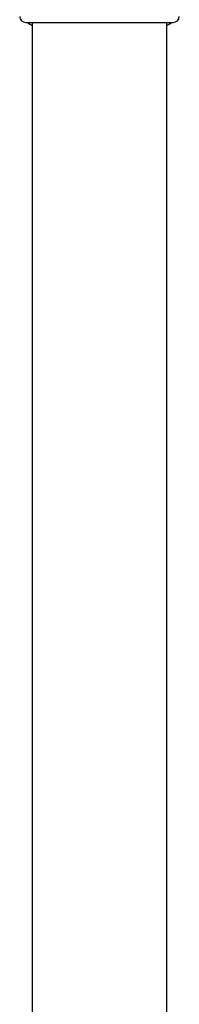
# Model space of a CAD drawing. Header units: millimetres. Extents: x 8 to 1762, y 12 to 2803.
# Tile 103 of 119: x 882 to 908, y 2462 to 2622. Entities that reach past the tile are written whole.
import ezdxf

# ---------------------------------------------------------------- set-up
doc = ezdxf.new("R2010")
doc.units = ezdxf.units.MM

msp = doc.modelspace()

# ---------------------------------------------------------------- linework, layer by layer
at = {"color": 7, "linetype": 'Continuous', "lineweight": 30}
for p, q in [((883.42, 2621.93), (895.42, 2621.93)), ((884.47, 2621.93), (884.47, 2447.15)), ((895.42, 2621.93), (907.42, 2621.93)), ((906.37, 2421.36), (906.37, 2621.93))]:
    msp.add_line(p, q, dxfattribs=at)
for centre, radius, start, end in [((883.42, 2622.93), 1, 180, 270), ((907.42, 2622.93), 1, 270, 0), ((895.42, 2639.43), 21.08, 236.1152, 238.7051), ((895.42, 2639.43), 21.08, 301.2949, 303.8848)]:
    msp.add_arc(centre, radius, start, end, dxfattribs=at)

doc.saveas('drawing.dxf')
